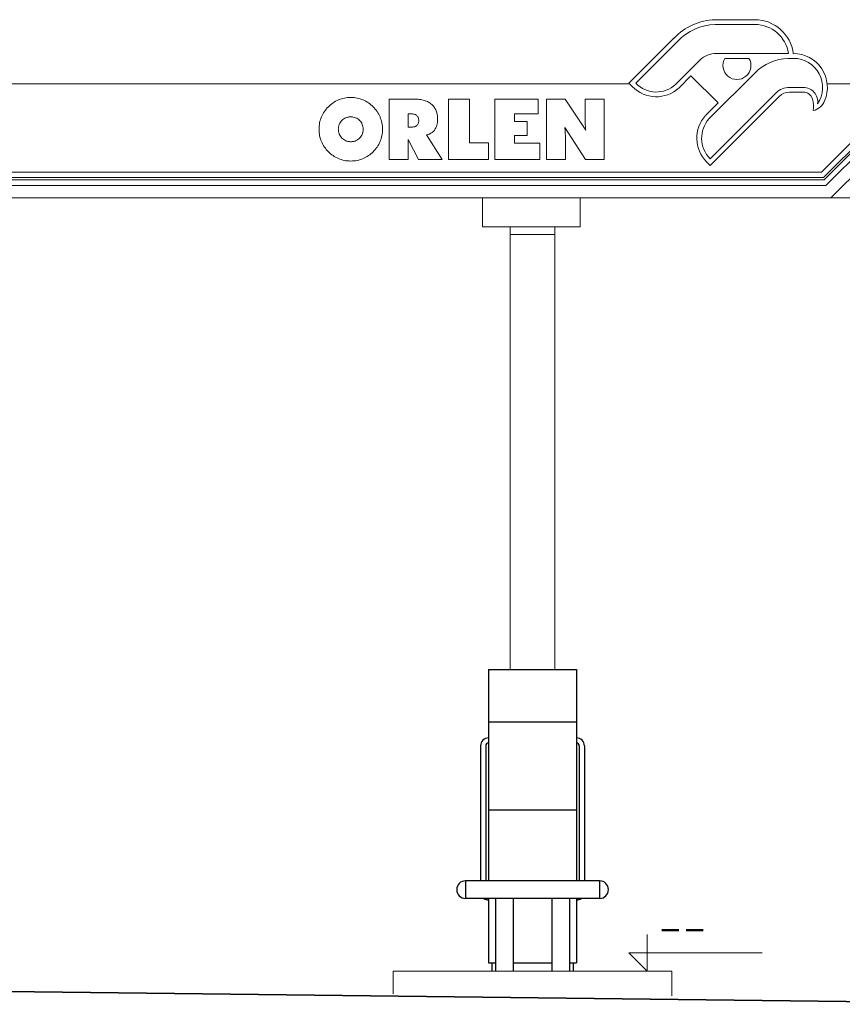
# Model space of a CAD drawing. Extents: x 256490 to 7565828, y -103950 to 5881792.
# Tile 78 of 101: x 287455 to 292503, y -60939 to -54897. Entities that reach past the tile are written whole.
import ezdxf

# ---------------------------------------------------------------- set-up
doc = ezdxf.new("R2010")
doc.units = 0
doc.header["$MEASUREMENT"] = 0
doc.layers.add('dach - izolacja', color=7, linetype='Continuous')
doc.layers.add('xxOś 2_rysunek_Widok ogólny_Dimension_', color=7, linetype='Continuous')
for name, color, linetype, lineweight in [('gruby', 7, 'Continuous', 35), ('linii', 7, 'Continuous', 15), ('LINII OPIS', 7, 'Continuous', 9)]:
    doc.layers.add(name, color=color, linetype=linetype, lineweight=lineweight)
doc.styles.add('RBCS_dim1', font='simplex.shx', dxfattribs={"width": 0.9, "oblique": 5, "height": 3})

# ---------------------------------------------------------------- blocks, each defined once
blk = doc.blocks.new('dystr.3')
at = {"layer": 'dach - izolacja'}
for p, q in [((6433772.5184, 5668694.5221, 0), (6433773.0384, 5668694.5221, 0)), ((6433772.5184, 5668694.5221, 0), (6433772.5184, 5668693.2261, 0)), ((6433773.0384, 5668694.5221, 0), (6433773.0584, 5668694.5221, 0)), ((6433773.0584, 5668694.5221, 0), (6433773.0584, 5668693.2261, 0)), ((6433772.5184, 5668694.2021, 0), (6433773.0584, 5668694.2021, 0)), ((6433772.4696, 5668694.0544, 0), (6433772.4696, 5668693.2261, 0)), ((6433772.5013, 5668694.0544, 0), (6433772.5013, 5668693.2261, 0)), ((6433773.0754, 5668694.0544, 0), (6433773.0754, 5668693.2261, 0)), ((6433773.1071, 5668694.0544, 0), (6433773.1071, 5668693.2261, 0)), ((6433772.5184, 5668693.6621, 0), (6433773.0384, 5668693.6621, 0)), ((6433773.0384, 5668693.6621, 0), (6433773.0584, 5668693.6621, 0)), ((6433772.3769, 5668693.2261, 0), (6433772.3769, 5668693.1181, 0)), ((6433773.1999, 5668693.2261, 0), (6433772.3769, 5668693.2261, 0)), ((6433773.1999, 5668693.2261, 0), (6433773.1999, 5668693.1181, 0)), ((6433773.1999, 5668693.1181, 0), (6433772.3769, 5668693.1181, 0)), ((6433772.5184, 5668693.1181, 0), (6433772.5184, 5668692.7221, 0)), ((6433772.5621, 5668693.1181, 0), (6433772.5621, 5668692.6721, 0)), ((6433772.6701, 5668693.1181, 0), (6433772.6701, 5668692.6721, 0)), ((6433772.9066, 5668693.1181, 0), (6433772.9066, 5668692.6721, 0)), ((6433773.0146, 5668693.1181, 0), (6433773.0146, 5668692.6721, 0)), ((6433773.0584, 5668693.1181, 0), (6433773.0584, 5668692.7221, 0)), ((6433772.5184, 5668692.7221, 0), (6433772.5621, 5668692.7221, 0)), ((6433772.5384, 5668692.7221, 0), (6433772.5384, 5668692.6721, 0)), ((6433772.6701, 5668692.7221, 0), (6433772.9066, 5668692.7221, 0)), ((6433773.0146, 5668692.7221, 0), (6433773.0384, 5668692.7221, 0)), ((6433773.0384, 5668692.7221, 0), (6433773.0584, 5668692.7221, 0)), ((6433773.0384, 5668692.7221, 0), (6433773.0384, 5668692.6721, 0))]:
    blk.add_line(p, q, dxfattribs=at)
for centre, radius, start, end in [((6433772.5184, 5668694.0544, 0), 0.0488, 90, 180), ((6433772.5184, 5668694.0544, 0), 0.0171, 90, 180), ((6433773.0584, 5668694.0544, 0), 0.0488, 0, 90), ((6433773.0584, 5668694.0544, 0), 0.0171, 0, 90), ((6433772.3769, 5668693.1721, 0), 0.054, 90, 270), ((6433773.1999, 5668693.1721, 0), 0.054, 270, 90), ((6433772.5184, 5668693.1574, 0), 0.0488, 233.68412, 270), ((6433773.0584, 5668693.1574, 0), 0.0488, 270, 306.31588)]:
    blk.add_arc(centre, radius, start, end, dxfattribs=at)
blk = doc.blocks.new('FGDGDFGF')
at = {"layer": 'linii'}
for p, q in [((292918, -43673.6, 0), (292374.9, -44216, 0)), ((292964.2, -43673.6, 0), (292387.3, -44249.7, 0)), ((292390.9, -44264, 0), (292981.6, -43673.6, 0)), ((292402.2, -44298.8, 0), (293027.7, -43673.6, 0)), ((293136.3, -43673.6, 0), (292433, -44373.6, 0))]:
    blk.add_line(p, q, dxfattribs=at)
blk = doc.blocks.new('FGFDGDFG')
at = {"layer": 'gruby', "elevation": 0}
blk.add_lwpolyline([(305805.2, -51065.7), (319205.2, -50905.7), (332605.2, -51065.7)], dxfattribs=at)
blk = doc.blocks.new('DFDFDFD')
at = {"layer": 'linii'}
for p, q in [((269949.4, -43802.6, 0), (269956.7, -43796.7, 0)), ((269949.4, -43802.6, 0), (269956.7, -43796.7, 0)), ((269956.7, -43796.7, 0), (269964.5, -43791.5, 0)), ((269956.7, -43796.7, 0), (269964.5, -43791.5, 0)), ((269964.5, -43791.5, 0), (269972.3, -43786.3, 0)), ((269964.5, -43791.5, 0), (269972.3, -43786.3, 0)), ((269972.3, -43786.3, 0), (269980.4, -43781.5, 0)), ((269972.3, -43786.3, 0), (269980.4, -43781.5, 0)), ((269980.4, -43781.5, 0), (269988.9, -43777.1, 0)), ((269980.4, -43781.5, 0), (269988.9, -43777.1, 0)), ((269988.9, -43777.1, 0), (269997.4, -43773.4, 0)), ((269988.9, -43777.1, 0), (269997.4, -43773.4, 0)), ((269997.4, -43773.4, 0), (270006.2, -43769.7, 0)), ((269997.4, -43773.4, 0), (270006.2, -43769.7, 0)), ((270006.2, -43769.7, 0), (270015.5, -43766.8, 0)), ((270006.2, -43769.7, 0), (270015.5, -43766.8, 0)), ((270015.5, -43766.8, 0), (270024.7, -43764.2, 0)), ((270015.5, -43766.8, 0), (270024.7, -43764.2, 0)), ((270024.7, -43764.2, 0), (270033.9, -43762, 0)), ((270024.7, -43764.2, 0), (270033.9, -43762, 0)), ((270033.9, -43762, 0), (270043.6, -43760.1, 0)), ((270033.9, -43762, 0), (270043.6, -43760.1, 0)), ((270043.6, -43760.1, 0), (270053.5, -43759, 0)), ((270043.6, -43760.1, 0), (270053.5, -43759, 0)), ((270053.5, -43759, 0), (270063.1, -43758.3, 0)), ((270053.5, -43759, 0), (270063.1, -43758.3, 0)), ((270063.1, -43758.3, 0), (270073.1, -43757.9, 0)), ((270063.1, -43758.3, 0), (270073.1, -43757.9, 0)), ((270073.1, -43757.9, 0), (270083.4, -43758.3, 0)), ((270073.1, -43757.9, 0), (270083.4, -43758.3, 0)), ((270083.4, -43758.3, 0), (270093.1, -43759, 0)), ((270083.4, -43758.3, 0), (270093.1, -43759, 0)), ((270093.1, -43759, 0), (270103, -43760.1, 0)), ((270093.1, -43759, 0), (270103, -43760.1, 0)), ((270103, -43760.1, 0), (270112.6, -43762, 0)), ((270103, -43760.1, 0), (270112.6, -43762, 0)), ((270112.6, -43762, 0), (270121.9, -43764.2, 0)), ((270112.6, -43762, 0), (270121.9, -43764.2, 0)), ((270121.9, -43764.2, 0), (270131.1, -43766.8, 0)), ((270121.9, -43764.2, 0), (270131.1, -43766.8, 0)), ((270131.1, -43766.8, 0), (270140.3, -43769.7, 0)), ((270131.1, -43766.8, 0), (270140.3, -43769.7, 0)), ((270140.3, -43769.7, 0), (270149.2, -43773.4, 0)), ((270140.3, -43769.7, 0), (270149.2, -43773.4, 0)), ((270149.2, -43773.4, 0), (270157.7, -43777.1, 0)), ((270149.2, -43773.4, 0), (270157.7, -43777.1, 0)), ((270157.7, -43777.1, 0), (270166.2, -43781.5, 0)), ((270157.7, -43777.1, 0), (270166.2, -43781.5, 0)), ((270166.2, -43781.5, 0), (270174.3, -43786.3, 0)), ((270166.2, -43781.5, 0), (270174.3, -43786.3, 0)), ((270174.3, -43786.3, 0), (270182.1, -43791.5, 0)), ((270174.3, -43786.3, 0), (270182.1, -43791.5, 0)), ((270182.1, -43791.5, 0), (270189.8, -43796.7, 0)), ((270182.1, -43791.5, 0), (270189.8, -43796.7, 0)), ((270189.8, -43796.7, 0), (270197.2, -43802.6, 0)), ((270189.8, -43796.7, 0), (270197.2, -43802.6, 0)), ((270461, -43767.5, 0), (270309.1, -43767.5, 0)), ((270309.1, -43767.5, 0), (270309.1, -44138, 0)), ((270461, -43767.5, 0), (270309.1, -43767.5, 0)), ((270309.1, -43767.5, 0), (270309.1, -44138, 0)), ((270469.8, -43767.5, 0), (270461, -43767.5, 0)), ((270469.8, -43767.5, 0), (270461, -43767.5, 0)), ((270478.3, -43767.9, 0), (270469.8, -43767.5, 0)), ((270478.3, -43767.9, 0), (270469.8, -43767.5, 0)), ((270486.8, -43768.6, 0), (270478.3, -43767.9, 0)), ((270486.8, -43768.6, 0), (270478.3, -43767.9, 0)), ((270495, -43769.7, 0), (270486.8, -43768.6, 0)), ((270495, -43769.7, 0), (270486.8, -43768.6, 0)), ((270502.7, -43770.8, 0), (270495, -43769.7, 0)), ((270502.7, -43770.8, 0), (270495, -43769.7, 0)), ((270510.1, -43772.3, 0), (270502.7, -43770.8, 0)), ((270510.1, -43772.3, 0), (270502.7, -43770.8, 0)), ((270517.5, -43773.8, 0), (270510.1, -43772.3, 0)), ((270517.5, -43773.8, 0), (270510.1, -43772.3, 0)), ((270524.1, -43776, 0), (270517.5, -43773.8, 0)), ((270524.1, -43776, 0), (270517.5, -43773.8, 0)), ((270530.8, -43778.2, 0), (270524.1, -43776, 0)), ((270530.8, -43778.2, 0), (270524.1, -43776, 0)), ((270537.4, -43780.4, 0), (270530.8, -43778.2, 0)), ((270537.4, -43780.4, 0), (270530.8, -43778.2, 0)), ((270543.3, -43783, 0), (270537.4, -43780.4, 0)), ((270543.3, -43783, 0), (270537.4, -43780.4, 0)), ((270549.3, -43786, 0), (270543.3, -43783, 0)), ((270549.3, -43786, 0), (270543.3, -43783, 0)), ((270554.8, -43789.3, 0), (270549.3, -43786, 0)), ((270554.8, -43789.3, 0), (270549.3, -43786, 0)), ((270560, -43792.6, 0), (270554.8, -43789.3, 0)), ((270560, -43792.6, 0), (270554.8, -43789.3, 0)), ((270565.1, -43796.3, 0), (270560, -43792.6, 0)), ((270565.1, -43796.3, 0), (270560, -43792.6, 0)), ((270569.9, -43800.4, 0), (270565.1, -43796.3, 0)), ((270569.9, -43800.4, 0), (270565.1, -43796.3, 0)), ((270574.4, -43804.4, 0), (270569.9, -43800.4, 0)), ((270574.4, -43804.4, 0), (270569.9, -43800.4, 0)), ((270801.5, -43767.5, 0), (270672.3, -43767.5, 0)), ((270672.3, -43767.5, 0), (270672.3, -44138, 0)), ((270801.5, -43767.5, 0), (270672.3, -43767.5, 0)), ((270672.3, -43767.5, 0), (270672.3, -44138, 0)), ((270801.5, -44037.2, 0), (270801.5, -43767.5, 0)), ((270801.5, -44037.2, 0), (270801.5, -43767.5, 0)), ((270957.8, -43767.5, 0), (270957.8, -44138, 0)), ((271222.3, -43767.5, 0), (270957.8, -43767.5, 0)), ((270957.8, -43767.5, 0), (270957.8, -44138, 0)), ((271222.3, -43767.5, 0), (270957.8, -43767.5, 0)), ((271222.3, -43858, 0), (271222.3, -43767.5, 0)), ((271222.3, -43858, 0), (271222.3, -43767.5, 0)), ((271388.5, -43767.5, 0), (271274, -43767.5, 0)), ((271274, -43767.5, 0), (271274, -44138, 0)), ((271388.5, -43767.5, 0), (271274, -43767.5, 0)), ((271274, -43767.5, 0), (271274, -44138, 0)), ((271516, -43958.5, 0), (271388.5, -43767.5, 0)), ((271516, -43958.5, 0), (271388.5, -43767.5, 0)), ((271511.9, -43767.5, 0), (271511.9, -43889, 0)), ((271627.9, -43767.5, 0), (271511.9, -43767.5, 0)), ((271511.9, -43767.5, 0), (271511.9, -43889, 0)), ((271627.9, -43767.5, 0), (271511.9, -43767.5, 0)), ((271627.9, -44138, 0), (271627.9, -43767.5, 0)), ((271627.9, -44138, 0), (271627.9, -43767.5, 0)), ((269897.6, -43868.7, 0), (269902.1, -43860.2, 0)), ((269897.6, -43868.7, 0), (269902.1, -43860.2, 0)), ((269902.1, -43860.2, 0), (269906.5, -43852.1, 0)), ((269902.1, -43860.2, 0), (269906.5, -43852.1, 0)), ((269906.5, -43852.1, 0), (269911.7, -43844, 0)), ((269906.5, -43852.1, 0), (269911.7, -43844, 0)), ((269911.7, -43844, 0), (269917.2, -43836.6, 0)), ((269911.7, -43844, 0), (269917.2, -43836.6, 0)), ((269917.2, -43836.6, 0), (269922.8, -43829.2, 0)), ((269917.2, -43836.6, 0), (269922.8, -43829.2, 0)), ((269922.8, -43829.2, 0), (269929, -43821.8, 0)), ((269922.8, -43829.2, 0), (269929, -43821.8, 0)), ((269929, -43821.8, 0), (269935.7, -43815.2, 0)), ((269929, -43821.8, 0), (269935.7, -43815.2, 0)), ((269935.7, -43815.2, 0), (269942.3, -43808.9, 0)), ((269935.7, -43815.2, 0), (269942.3, -43808.9, 0)), ((269942.3, -43808.9, 0), (269949.4, -43802.6, 0)), ((269942.3, -43808.9, 0), (269949.4, -43802.6, 0)), ((270197.2, -43802.6, 0), (270204.2, -43808.9, 0)), ((270197.2, -43802.6, 0), (270204.2, -43808.9, 0)), ((270204.2, -43808.9, 0), (270210.9, -43815.2, 0)), ((270204.2, -43808.9, 0), (270210.9, -43815.2, 0)), ((270210.9, -43815.2, 0), (270217.5, -43821.8, 0)), ((270210.9, -43815.2, 0), (270217.5, -43821.8, 0)), ((270217.5, -43821.8, 0), (270223.4, -43829.2, 0)), ((270217.5, -43821.8, 0), (270223.4, -43829.2, 0)), ((270223.4, -43829.2, 0), (270229.4, -43836.6, 0)), ((270223.4, -43829.2, 0), (270229.4, -43836.6, 0)), ((270229.4, -43836.6, 0), (270234.9, -43844, 0)), ((270229.4, -43836.6, 0), (270234.9, -43844, 0)), ((270234.9, -43844, 0), (270240.1, -43852.1, 0)), ((270234.9, -43844, 0), (270240.1, -43852.1, 0)), ((270240.1, -43852.1, 0), (270244.5, -43860.2, 0)), ((270240.1, -43852.1, 0), (270244.5, -43860.2, 0)), ((270244.5, -43860.2, 0), (270248.9, -43868.7, 0)), ((270244.5, -43860.2, 0), (270248.9, -43868.7, 0)), ((270425.1, -43862.8, 0), (270425.1, -43859.1, 0)), ((270425.1, -43859.1, 0), (270447.7, -43859.1, 0)), ((270425.1, -43862.8, 0), (270425.1, -43859.1, 0)), ((270425.1, -43859.1, 0), (270447.7, -43859.1, 0)), ((270447.7, -43859.1, 0), (270452.8, -43859.1, 0)), ((270447.7, -43859.1, 0), (270452.8, -43859.1, 0)), ((270452.8, -43859.1, 0), (270457.6, -43859.9, 0)), ((270452.8, -43859.1, 0), (270457.6, -43859.9, 0)), ((270457.6, -43859.9, 0), (270462.1, -43860.6, 0)), ((270457.6, -43859.9, 0), (270462.1, -43860.6, 0)), ((270462.1, -43860.6, 0), (270466.1, -43861.7, 0)), ((270462.1, -43860.6, 0), (270466.1, -43861.7, 0)), ((270466.1, -43861.7, 0), (270469.8, -43863.2, 0)), ((270466.1, -43861.7, 0), (270469.8, -43863.2, 0)), ((270578.4, -43808.5, 0), (270574.4, -43804.4, 0)), ((270578.4, -43808.5, 0), (270574.4, -43804.4, 0)), ((270582.1, -43813.3, 0), (270578.4, -43808.5, 0)), ((270582.1, -43813.3, 0), (270578.4, -43808.5, 0)), ((270585.8, -43818.1, 0), (270582.1, -43813.3, 0)), ((270585.8, -43818.1, 0), (270582.1, -43813.3, 0)), ((270589.1, -43822.9, 0), (270585.8, -43818.1, 0)), ((270589.1, -43822.9, 0), (270585.8, -43818.1, 0)), ((270592.1, -43828.1, 0), (270589.1, -43822.9, 0)), ((270592.1, -43828.1, 0), (270589.1, -43822.9, 0)), ((270595.1, -43833.6, 0), (270592.1, -43828.1, 0)), ((270595.1, -43833.6, 0), (270592.1, -43828.1, 0)), ((270597.3, -43839.5, 0), (270595.1, -43833.6, 0)), ((270597.3, -43839.5, 0), (270595.1, -43833.6, 0)), ((270599.5, -43845.4, 0), (270597.3, -43839.5, 0)), ((270599.5, -43845.4, 0), (270597.3, -43839.5, 0)), ((270601.3, -43851.4, 0), (270599.5, -43845.4, 0)), ((270601.3, -43851.4, 0), (270599.5, -43845.4, 0)), ((270602.8, -43857.6, 0), (270601.3, -43851.4, 0)), ((270602.8, -43857.6, 0), (270601.3, -43851.4, 0)), ((270604.3, -43864.3, 0), (270602.8, -43857.6, 0)), ((270604.3, -43864.3, 0), (270602.8, -43857.6, 0)), ((271077.5, -43904.6, 0), (271077.5, -43858, 0)), ((271077.5, -43858, 0), (271222.3, -43858, 0)), ((271077.5, -43904.6, 0), (271077.5, -43858, 0)), ((271077.5, -43858, 0), (271222.3, -43858, 0)), ((269880.7, -43923.4, 0), (269882.1, -43913.8, 0)), ((269880.7, -43923.4, 0), (269882.1, -43913.8, 0)), ((269882.1, -43913.8, 0), (269884.3, -43904.2, 0)), ((269882.1, -43913.8, 0), (269884.3, -43904.2, 0)), ((269884.3, -43904.2, 0), (269887.3, -43894.9, 0)), ((269884.3, -43904.2, 0), (269887.3, -43894.9, 0)), ((269887.3, -43894.9, 0), (269890.3, -43886.1, 0)), ((269887.3, -43894.9, 0), (269890.3, -43886.1, 0)), ((269890.3, -43886.1, 0), (269893.6, -43877.2, 0)), ((269890.3, -43886.1, 0), (269893.6, -43877.2, 0)), ((269893.6, -43877.2, 0), (269897.6, -43868.7, 0)), ((269893.6, -43877.2, 0), (269897.6, -43868.7, 0)), ((270002.9, -43923.4, 0), (270005.9, -43916.4, 0)), ((270002.9, -43923.4, 0), (270005.9, -43916.4, 0)), ((270005.9, -43916.4, 0), (270009.9, -43910.1, 0)), ((270005.9, -43916.4, 0), (270009.9, -43910.1, 0)), ((270009.9, -43910.1, 0), (270014.4, -43904.2, 0)), ((270009.9, -43910.1, 0), (270014.4, -43904.2, 0)), ((270014.4, -43904.2, 0), (270019.2, -43899, 0)), ((270014.4, -43904.2, 0), (270019.2, -43899, 0)), ((270019.2, -43899, 0), (270024.7, -43893.8, 0)), ((270019.2, -43899, 0), (270024.7, -43893.8, 0)), ((270024.7, -43893.8, 0), (270030.6, -43889.4, 0)), ((270024.7, -43893.8, 0), (270030.6, -43889.4, 0)), ((270030.6, -43889.4, 0), (270036.9, -43885.7, 0)), ((270030.6, -43889.4, 0), (270036.9, -43885.7, 0)), ((270036.9, -43885.7, 0), (270043.6, -43882.4, 0)), ((270036.9, -43885.7, 0), (270043.6, -43882.4, 0)), ((270043.6, -43882.4, 0), (270046.9, -43880.9, 0)), ((270043.6, -43882.4, 0), (270046.9, -43880.9, 0)), ((270046.9, -43880.9, 0), (270050.6, -43879.8, 0)), ((270046.9, -43880.9, 0), (270050.6, -43879.8, 0)), ((270050.6, -43879.8, 0), (270054.3, -43878.7, 0)), ((270050.6, -43879.8, 0), (270054.3, -43878.7, 0)), ((270054.3, -43878.7, 0), (270058, -43878, 0)), ((270054.3, -43878.7, 0), (270058, -43878, 0)), ((270058, -43878, 0), (270061.7, -43877.2, 0)), ((270058, -43878, 0), (270061.7, -43877.2, 0)), ((270061.7, -43877.2, 0), (270065.3, -43876.8, 0)), ((270061.7, -43877.2, 0), (270065.3, -43876.8, 0)), ((270065.3, -43876.8, 0), (270069.4, -43876.5, 0)), ((270065.3, -43876.8, 0), (270069.4, -43876.5, 0)), ((270069.4, -43876.5, 0), (270073.1, -43876.5, 0)), ((270069.4, -43876.5, 0), (270073.1, -43876.5, 0)), ((270073.1, -43876.5, 0), (270077.2, -43876.5, 0)), ((270073.1, -43876.5, 0), (270077.2, -43876.5, 0)), ((270077.2, -43876.5, 0), (270081.2, -43876.8, 0)), ((270077.2, -43876.5, 0), (270081.2, -43876.8, 0)), ((270081.2, -43876.8, 0), (270084.9, -43877.2, 0)), ((270081.2, -43876.8, 0), (270084.9, -43877.2, 0)), ((270084.9, -43877.2, 0), (270088.6, -43878, 0)), ((270084.9, -43877.2, 0), (270088.6, -43878, 0)), ((270088.6, -43878, 0), (270096, -43879.8, 0)), ((270088.6, -43878, 0), (270096, -43879.8, 0)), ((270096, -43879.8, 0), (270103, -43882.4, 0)), ((270096, -43879.8, 0), (270103, -43882.4, 0)), ((270103, -43882.4, 0), (270109.7, -43885.7, 0)), ((270103, -43882.4, 0), (270109.7, -43885.7, 0)), ((270109.7, -43885.7, 0), (270116, -43889.4, 0)), ((270109.7, -43885.7, 0), (270116, -43889.4, 0)), ((270116, -43889.4, 0), (270121.9, -43893.8, 0)), ((270116, -43889.4, 0), (270121.9, -43893.8, 0)), ((270121.9, -43893.8, 0), (270127.4, -43899, 0)), ((270121.9, -43893.8, 0), (270127.4, -43899, 0)), ((270127.4, -43899, 0), (270132.2, -43904.2, 0)), ((270127.4, -43899, 0), (270132.2, -43904.2, 0)), ((270132.2, -43904.2, 0), (270136.6, -43910.1, 0)), ((270132.2, -43904.2, 0), (270136.6, -43910.1, 0)), ((270136.6, -43910.1, 0), (270140.3, -43916.4, 0)), ((270136.6, -43910.1, 0), (270140.3, -43916.4, 0)), ((270140.3, -43916.4, 0), (270143.7, -43923.4, 0)), ((270140.3, -43916.4, 0), (270143.7, -43923.4, 0)), ((270248.9, -43868.7, 0), (270253, -43877.2, 0)), ((270248.9, -43868.7, 0), (270253, -43877.2, 0)), ((270253, -43877.2, 0), (270256.3, -43886.1, 0)), ((270253, -43877.2, 0), (270256.3, -43886.1, 0)), ((270256.3, -43886.1, 0), (270259.3, -43894.9, 0)), ((270256.3, -43886.1, 0), (270259.3, -43894.9, 0)), ((270259.3, -43894.9, 0), (270261.9, -43904.2, 0)), ((270259.3, -43894.9, 0), (270261.9, -43904.2, 0)), ((270261.9, -43904.2, 0), (270264.1, -43913.8, 0)), ((270261.9, -43904.2, 0), (270264.1, -43913.8, 0)), ((270264.1, -43913.8, 0), (270265.9, -43923.4, 0)), ((270264.1, -43913.8, 0), (270265.9, -43923.4, 0)), ((270425.1, -43935.2, 0), (270425.1, -43862.8, 0)), ((270425.1, -43935.2, 0), (270425.1, -43862.8, 0)), ((270469.8, -43863.2, 0), (270473.5, -43865.4, 0)), ((270469.8, -43863.2, 0), (270473.5, -43865.4, 0)), ((270473.5, -43865.4, 0), (270476.5, -43867.2, 0)), ((270473.5, -43865.4, 0), (270476.5, -43867.2, 0)), ((270476.5, -43867.2, 0), (270479.4, -43869.8, 0)), ((270476.5, -43867.2, 0), (270479.4, -43869.8, 0)), ((270479.4, -43869.8, 0), (270482, -43872.8, 0)), ((270479.4, -43869.8, 0), (270482, -43872.8, 0)), ((270482, -43872.8, 0), (270484.2, -43875.7, 0)), ((270482, -43872.8, 0), (270484.2, -43875.7, 0)), ((270486.1, -43920.4, 0), (270483.9, -43923.8, 0)), ((270486.1, -43920.4, 0), (270483.9, -43923.8, 0)), ((270484.2, -43875.7, 0), (270486.1, -43879.1, 0)), ((270484.2, -43875.7, 0), (270486.1, -43879.1, 0)), ((270486.1, -43879.1, 0), (270487.6, -43882.8, 0)), ((270486.1, -43879.1, 0), (270487.6, -43882.8, 0)), ((270487.6, -43916.7, 0), (270486.1, -43920.4, 0)), ((270487.6, -43916.7, 0), (270486.1, -43920.4, 0)), ((270487.6, -43882.8, 0), (270488.7, -43886.8, 0)), ((270487.6, -43882.8, 0), (270488.7, -43886.8, 0)), ((270488.7, -43913, 0), (270487.6, -43916.7, 0)), ((270488.7, -43913, 0), (270487.6, -43916.7, 0)), ((270488.7, -43886.8, 0), (270489.8, -43890.9, 0)), ((270488.7, -43886.8, 0), (270489.8, -43890.9, 0)), ((270489.8, -43909, 0), (270488.7, -43913, 0)), ((270489.8, -43909, 0), (270488.7, -43913, 0)), ((270489.8, -43890.9, 0), (270490.1, -43895.3, 0)), ((270489.8, -43890.9, 0), (270490.1, -43895.3, 0)), ((270490.1, -43904.6, 0), (270489.8, -43909, 0)), ((270490.1, -43904.6, 0), (270489.8, -43909, 0)), ((270490.1, -43895.3, 0), (270490.1, -43899.7, 0)), ((270490.1, -43895.3, 0), (270490.1, -43899.7, 0)), ((270490.1, -43899.7, 0), (270490.1, -43904.6, 0)), ((270490.1, -43899.7, 0), (270490.1, -43904.6, 0)), ((270601.7, -43928.6, 0), (270603.9, -43920.4, 0)), ((270601.7, -43928.6, 0), (270603.9, -43920.4, 0)), ((270603.9, -43920.4, 0), (270605.4, -43911.2, 0)), ((270603.9, -43920.4, 0), (270605.4, -43911.2, 0)), ((270605.4, -43870.9, 0), (270604.3, -43864.3, 0)), ((270605.4, -43870.9, 0), (270604.3, -43864.3, 0)), ((270606.1, -43878, 0), (270605.4, -43870.9, 0)), ((270606.1, -43878, 0), (270605.4, -43870.9, 0)), ((270605.4, -43911.2, 0), (270606.1, -43902, 0)), ((270605.4, -43911.2, 0), (270606.1, -43902, 0)), ((270606.5, -43885, 0), (270606.1, -43878, 0)), ((270606.5, -43885, 0), (270606.1, -43878, 0)), ((270606.1, -43902, 0), (270606.5, -43892.4, 0)), ((270606.1, -43902, 0), (270606.5, -43892.4, 0)), ((270606.5, -43892.4, 0), (270606.5, -43885, 0)), ((270606.5, -43892.4, 0), (270606.5, -43885, 0)), ((271155.8, -43904.6, 0), (271077.5, -43904.6, 0)), ((271155.8, -43904.6, 0), (271077.5, -43904.6, 0)), ((271155.8, -43990.6, 0), (271155.8, -43904.6, 0)), ((271155.8, -43990.6, 0), (271155.8, -43904.6, 0)), ((271511.9, -43889, 0), (271511.9, -43894.2, 0)), ((271511.9, -43889, 0), (271511.9, -43894.2, 0)), ((271511.9, -43894.2, 0), (271511.9, -43899.4, 0)), ((271511.9, -43894.2, 0), (271511.9, -43899.4, 0)), ((271511.9, -43899.4, 0), (271511.9, -43905.7, 0)), ((271511.9, -43899.4, 0), (271511.9, -43905.7, 0)), ((271511.9, -43905.7, 0), (271511.9, -43912.3, 0)), ((271511.9, -43905.7, 0), (271511.9, -43912.3, 0)), ((271511.9, -43912.3, 0), (271512.3, -43919, 0)), ((271511.9, -43912.3, 0), (271512.3, -43919, 0)), ((271512.3, -43919, 0), (271512.3, -43926.3, 0)), ((271512.3, -43919, 0), (271512.3, -43926.3, 0)), ((269878.4, -43943, 0), (269879.2, -43933, 0)), ((269878.4, -43943, 0), (269879.2, -43933, 0)), ((269878.4, -43952.9, 0), (269878.4, -43943, 0)), ((269878.4, -43952.9, 0), (269878.4, -43943, 0)), ((269878.4, -43962.9, 0), (269878.4, -43952.9, 0)), ((269878.4, -43962.9, 0), (269878.4, -43952.9, 0)), ((269879.2, -43972.9, 0), (269878.4, -43962.9, 0)), ((269879.2, -43972.9, 0), (269878.4, -43962.9, 0)), ((269879.2, -43933, 0), (269880.7, -43923.4, 0)), ((269879.2, -43933, 0), (269880.7, -43923.4, 0)), ((269880.7, -43982.5, 0), (269879.2, -43972.9, 0)), ((269880.7, -43982.5, 0), (269879.2, -43972.9, 0)), ((269882.1, -43992.1, 0), (269880.7, -43982.5, 0)), ((269882.1, -43992.1, 0), (269880.7, -43982.5, 0)), ((269996.6, -43952.9, 0), (269997, -43948.9, 0)), ((269996.6, -43952.9, 0), (269997, -43948.9, 0)), ((269997, -43957, 0), (269996.6, -43952.9, 0)), ((269997, -43957, 0), (269996.6, -43952.9, 0)), ((269997, -43945.2, 0), (269997.7, -43941.5, 0)), ((269997, -43945.2, 0), (269997.7, -43941.5, 0)), ((269997, -43948.9, 0), (269997, -43945.2, 0)), ((269997, -43948.9, 0), (269997, -43945.2, 0)), ((269997, -43960.7, 0), (269997, -43957, 0)), ((269997, -43960.7, 0), (269997, -43957, 0)), ((269997.7, -43964.4, 0), (269997, -43960.7, 0)), ((269997.7, -43964.4, 0), (269997, -43960.7, 0)), ((269997.7, -43941.5, 0), (269998.5, -43937.4, 0)), ((269997.7, -43941.5, 0), (269998.5, -43937.4, 0)), ((269998.5, -43968.5, 0), (269997.7, -43964.4, 0)), ((269998.5, -43968.5, 0), (269997.7, -43964.4, 0)), ((269998.5, -43937.4, 0), (269999.2, -43933.7, 0)), ((269998.5, -43937.4, 0), (269999.2, -43933.7, 0)), ((269999.2, -43972.1, 0), (269998.5, -43968.5, 0)), ((269999.2, -43972.1, 0), (269998.5, -43968.5, 0)), ((269999.2, -43933.7, 0), (270000.3, -43930.4, 0)), ((269999.2, -43933.7, 0), (270000.3, -43930.4, 0)), ((270000.3, -43975.5, 0), (269999.2, -43972.1, 0)), ((270000.3, -43975.5, 0), (269999.2, -43972.1, 0)), ((270000.3, -43930.4, 0), (270001.4, -43926.7, 0)), ((270000.3, -43930.4, 0), (270001.4, -43926.7, 0)), ((270001.4, -43979.2, 0), (270000.3, -43975.5, 0)), ((270001.4, -43979.2, 0), (270000.3, -43975.5, 0)), ((270001.4, -43926.7, 0), (270002.9, -43923.4, 0)), ((270001.4, -43926.7, 0), (270002.9, -43923.4, 0)), ((270002.9, -43982.5, 0), (270001.4, -43979.2, 0)), ((270002.9, -43982.5, 0), (270001.4, -43979.2, 0)), ((270005.9, -43989.5, 0), (270002.9, -43982.5, 0)), ((270005.9, -43989.5, 0), (270002.9, -43982.5, 0)), ((270143.7, -43982.5, 0), (270140.3, -43989.5, 0)), ((270143.7, -43982.5, 0), (270140.3, -43989.5, 0)), ((270143.7, -43923.4, 0), (270146.2, -43930.4, 0)), ((270143.7, -43923.4, 0), (270146.2, -43930.4, 0)), ((270145.1, -43979.2, 0), (270143.7, -43982.5, 0)), ((270145.1, -43979.2, 0), (270143.7, -43982.5, 0)), ((270146.2, -43975.5, 0), (270145.1, -43979.2, 0)), ((270146.2, -43975.5, 0), (270145.1, -43979.2, 0)), ((270146.2, -43930.4, 0), (270148.1, -43937.4, 0)), ((270146.2, -43930.4, 0), (270148.1, -43937.4, 0)), ((270147.4, -43972.1, 0), (270146.2, -43975.5, 0)), ((270147.4, -43972.1, 0), (270146.2, -43975.5, 0)), ((270148.1, -43968.5, 0), (270147.4, -43972.1, 0)), ((270148.1, -43968.5, 0), (270147.4, -43972.1, 0)), ((270148.1, -43937.4, 0), (270148.8, -43941.5, 0)), ((270148.1, -43937.4, 0), (270148.8, -43941.5, 0)), ((270148.8, -43964.4, 0), (270148.1, -43968.5, 0)), ((270148.8, -43964.4, 0), (270148.1, -43968.5, 0)), ((270148.8, -43941.5, 0), (270149.2, -43945.2, 0)), ((270148.8, -43941.5, 0), (270149.2, -43945.2, 0)), ((270149.2, -43960.7, 0), (270148.8, -43964.4, 0)), ((270149.2, -43960.7, 0), (270148.8, -43964.4, 0)), ((270149.2, -43945.2, 0), (270149.6, -43948.9, 0)), ((270149.2, -43945.2, 0), (270149.6, -43948.9, 0)), ((270149.6, -43957, 0), (270149.2, -43960.7, 0)), ((270149.6, -43957, 0), (270149.2, -43960.7, 0)), ((270149.6, -43948.9, 0), (270149.9, -43952.9, 0)), ((270149.6, -43948.9, 0), (270149.9, -43952.9, 0)), ((270149.9, -43952.9, 0), (270149.6, -43957, 0)), ((270149.9, -43952.9, 0), (270149.6, -43957, 0)), ((270265.9, -43982.5, 0), (270264.1, -43992.1, 0)), ((270265.9, -43982.5, 0), (270264.1, -43992.1, 0)), ((270265.9, -43923.4, 0), (270267, -43933, 0)), ((270265.9, -43923.4, 0), (270267, -43933, 0)), ((270267, -43972.9, 0), (270265.9, -43982.5, 0)), ((270267, -43972.9, 0), (270265.9, -43982.5, 0)), ((270267, -43933, 0), (270267.8, -43943, 0)), ((270267, -43933, 0), (270267.8, -43943, 0)), ((270267.8, -43962.9, 0), (270267, -43972.9, 0)), ((270267.8, -43962.9, 0), (270267, -43972.9, 0)), ((270267.8, -43943, 0), (270268.1, -43952.9, 0)), ((270267.8, -43943, 0), (270268.1, -43952.9, 0)), ((270268.1, -43952.9, 0), (270267.8, -43962.9, 0)), ((270268.1, -43952.9, 0), (270267.8, -43962.9, 0)), ((270425.1, -43939.6, 0), (270425.1, -43935.2, 0)), ((270425.1, -43939.6, 0), (270425.1, -43935.2, 0)), ((270447.7, -43939.6, 0), (270425.1, -43939.6, 0)), ((270447.7, -43939.6, 0), (270425.1, -43939.6, 0)), ((270452.5, -43939.6, 0), (270447.7, -43939.6, 0)), ((270452.5, -43939.6, 0), (270447.7, -43939.6, 0)), ((270457.3, -43938.9, 0), (270452.5, -43939.6, 0)), ((270457.3, -43938.9, 0), (270452.5, -43939.6, 0)), ((270461.7, -43938.2, 0), (270457.3, -43938.9, 0)), ((270461.7, -43938.2, 0), (270457.3, -43938.9, 0)), ((270465.8, -43937.1, 0), (270461.7, -43938.2, 0)), ((270465.8, -43937.1, 0), (270461.7, -43938.2, 0)), ((270469.8, -43935.6, 0), (270465.8, -43937.1, 0)), ((270469.8, -43935.6, 0), (270465.8, -43937.1, 0)), ((270473.2, -43933.7, 0), (270469.8, -43935.6, 0)), ((270473.2, -43933.7, 0), (270469.8, -43935.6, 0)), ((270476.5, -43931.9, 0), (270473.2, -43933.7, 0)), ((270476.5, -43931.9, 0), (270473.2, -43933.7, 0)), ((270479.4, -43929.3, 0), (270476.5, -43931.9, 0)), ((270479.4, -43929.3, 0), (270476.5, -43931.9, 0)), ((270481.7, -43926.7, 0), (270479.4, -43929.3, 0)), ((270481.7, -43926.7, 0), (270479.4, -43929.3, 0)), ((270483.9, -43923.8, 0), (270481.7, -43926.7, 0)), ((270483.9, -43923.8, 0), (270481.7, -43926.7, 0)), ((270552.2, -43983.6, 0), (270555.5, -43982.5, 0)), ((270552.2, -43983.6, 0), (270555.5, -43982.5, 0)), ((270555.5, -43982.5, 0), (270558.9, -43981, 0)), ((270555.5, -43982.5, 0), (270558.9, -43981, 0)), ((270558.9, -43981, 0), (270562.2, -43979.5, 0)), ((270558.9, -43981, 0), (270562.2, -43979.5, 0)), ((270562.2, -43979.5, 0), (270565.5, -43977.7, 0)), ((270562.2, -43979.5, 0), (270565.5, -43977.7, 0)), ((270565.5, -43977.7, 0), (270568.8, -43975.5, 0)), ((270565.5, -43977.7, 0), (270568.8, -43975.5, 0)), ((270568.8, -43975.5, 0), (270571.8, -43973.6, 0)), ((270568.8, -43975.5, 0), (270571.8, -43973.6, 0)), ((270571.8, -43973.6, 0), (270574.7, -43971, 0)), ((270571.8, -43973.6, 0), (270574.7, -43971, 0)), ((270574.7, -43971, 0), (270577.3, -43968.8, 0)), ((270574.7, -43971, 0), (270577.3, -43968.8, 0)), ((270577.3, -43968.8, 0), (270580.3, -43966.2, 0)), ((270577.3, -43968.8, 0), (270580.3, -43966.2, 0)), ((270580.3, -43966.2, 0), (270582.9, -43963.7, 0)), ((270580.3, -43966.2, 0), (270582.9, -43963.7, 0)), ((270582.9, -43963.7, 0), (270585.1, -43960.7, 0)), ((270582.9, -43963.7, 0), (270585.1, -43960.7, 0)), ((270585.1, -43960.7, 0), (270587.7, -43957.7, 0)), ((270585.1, -43960.7, 0), (270587.7, -43957.7, 0)), ((270587.7, -43957.7, 0), (270591.7, -43951.1, 0)), ((270587.7, -43957.7, 0), (270591.7, -43951.1, 0)), ((270591.7, -43951.1, 0), (270595.8, -43944.1, 0)), ((270591.7, -43951.1, 0), (270595.8, -43944.1, 0)), ((270595.8, -43944.1, 0), (270598.8, -43936.7, 0)), ((270595.8, -43944.1, 0), (270598.8, -43936.7, 0)), ((270598.8, -43936.7, 0), (270601.7, -43928.6, 0)), ((270598.8, -43936.7, 0), (270601.7, -43928.6, 0)), ((271387.4, -43950.7, 0), (271386.3, -43941.9, 0)), ((271386.3, -43941.9, 0), (271513, -44138, 0)), ((271387.4, -43950.7, 0), (271386.3, -43941.9, 0)), ((271386.3, -43941.9, 0), (271513, -44138, 0)), ((271388.1, -43959.2, 0), (271387.4, -43950.7, 0)), ((271388.1, -43959.2, 0), (271387.4, -43950.7, 0)), ((271388.9, -43967, 0), (271388.1, -43959.2, 0)), ((271388.9, -43967, 0), (271388.1, -43959.2, 0)), ((271389.6, -43974.7, 0), (271388.9, -43967, 0)), ((271389.6, -43974.7, 0), (271388.9, -43967, 0)), ((271389.6, -43981.8, 0), (271389.6, -43974.7, 0)), ((271389.6, -43981.8, 0), (271389.6, -43974.7, 0)), ((271390, -43988.4, 0), (271389.6, -43981.8, 0)), ((271390, -43988.4, 0), (271389.6, -43981.8, 0)), ((271512.3, -43926.3, 0), (271513, -43933.7, 0)), ((271512.3, -43926.3, 0), (271513, -43933.7, 0)), ((271513, -43933.7, 0), (271513.7, -43941.9, 0)), ((271513, -43933.7, 0), (271513.7, -43941.9, 0)), ((271513.7, -43941.9, 0), (271514.5, -43950, 0)), ((271513.7, -43941.9, 0), (271514.5, -43950, 0)), ((271514.5, -43950, 0), (271516, -43958.5, 0)), ((271514.5, -43950, 0), (271516, -43958.5, 0)), ((269884.3, -44001.7, 0), (269882.1, -43992.1, 0)), ((269884.3, -44001.7, 0), (269882.1, -43992.1, 0)), ((269887.3, -44010.9, 0), (269884.3, -44001.7, 0)), ((269887.3, -44010.9, 0), (269884.3, -44001.7, 0)), ((269890.3, -44019.8, 0), (269887.3, -44010.9, 0)), ((269890.3, -44019.8, 0), (269887.3, -44010.9, 0)), ((269893.6, -44028.7, 0), (269890.3, -44019.8, 0)), ((269893.6, -44028.7, 0), (269890.3, -44019.8, 0)), ((269897.6, -44037.2, 0), (269893.6, -44028.7, 0)), ((269897.6, -44037.2, 0), (269893.6, -44028.7, 0)), ((269902.1, -44045.7, 0), (269897.6, -44037.2, 0)), ((269902.1, -44045.7, 0), (269897.6, -44037.2, 0)), ((270009.9, -43995.8, 0), (270005.9, -43989.5, 0)), ((270009.9, -43995.8, 0), (270005.9, -43989.5, 0)), ((270014.4, -44001.7, 0), (270009.9, -43995.8, 0)), ((270014.4, -44001.7, 0), (270009.9, -43995.8, 0)), ((270019.2, -44006.9, 0), (270014.4, -44001.7, 0)), ((270019.2, -44006.9, 0), (270014.4, -44001.7, 0)), ((270024.7, -44012, 0), (270019.2, -44006.9, 0)), ((270024.7, -44012, 0), (270019.2, -44006.9, 0)), ((270030.6, -44016.5, 0), (270024.7, -44012, 0)), ((270030.6, -44016.5, 0), (270024.7, -44012, 0)), ((270036.9, -44020.2, 0), (270030.6, -44016.5, 0)), ((270036.9, -44020.2, 0), (270030.6, -44016.5, 0)), ((270043.6, -44023.5, 0), (270036.9, -44020.2, 0)), ((270043.6, -44023.5, 0), (270036.9, -44020.2, 0)), ((270046.9, -44025, 0), (270043.6, -44023.5, 0)), ((270046.9, -44025, 0), (270043.6, -44023.5, 0)), ((270050.6, -44026.1, 0), (270046.9, -44025, 0)), ((270050.6, -44026.1, 0), (270046.9, -44025, 0)), ((270054.3, -44027.2, 0), (270050.6, -44026.1, 0)), ((270054.3, -44027.2, 0), (270050.6, -44026.1, 0)), ((270058, -44027.9, 0), (270054.3, -44027.2, 0)), ((270058, -44027.9, 0), (270054.3, -44027.2, 0)), ((270061.7, -44028.7, 0), (270058, -44027.9, 0)), ((270061.7, -44028.7, 0), (270058, -44027.9, 0)), ((270065.3, -44029, 0), (270061.7, -44028.7, 0)), ((270065.3, -44029, 0), (270061.7, -44028.7, 0)), ((270069.4, -44029.4, 0), (270065.3, -44029, 0)), ((270069.4, -44029.4, 0), (270065.3, -44029, 0)), ((270073.1, -44029.4, 0), (270069.4, -44029.4, 0)), ((270073.1, -44029.4, 0), (270069.4, -44029.4, 0)), ((270077.2, -44029.4, 0), (270073.1, -44029.4, 0)), ((270077.2, -44029.4, 0), (270073.1, -44029.4, 0)), ((270081.2, -44029, 0), (270077.2, -44029.4, 0)), ((270081.2, -44029, 0), (270077.2, -44029.4, 0)), ((270084.9, -44028.7, 0), (270081.2, -44029, 0)), ((270084.9, -44028.7, 0), (270081.2, -44029, 0)), ((270088.6, -44027.9, 0), (270084.9, -44028.7, 0)), ((270088.6, -44027.9, 0), (270084.9, -44028.7, 0)), ((270092.3, -44027.2, 0), (270088.6, -44027.9, 0)), ((270092.3, -44027.2, 0), (270088.6, -44027.9, 0)), ((270096, -44026.1, 0), (270092.3, -44027.2, 0)), ((270096, -44026.1, 0), (270092.3, -44027.2, 0)), ((270099.7, -44025, 0), (270096, -44026.1, 0)), ((270099.7, -44025, 0), (270096, -44026.1, 0)), ((270103, -44023.5, 0), (270099.7, -44025, 0)), ((270103, -44023.5, 0), (270099.7, -44025, 0)), ((270109.7, -44020.2, 0), (270103, -44023.5, 0)), ((270109.7, -44020.2, 0), (270103, -44023.5, 0)), ((270116, -44016.5, 0), (270109.7, -44020.2, 0)), ((270116, -44016.5, 0), (270109.7, -44020.2, 0)), ((270121.9, -44012, 0), (270116, -44016.5, 0)), ((270121.9, -44012, 0), (270116, -44016.5, 0)), ((270127.4, -44006.9, 0), (270121.9, -44012, 0)), ((270127.4, -44006.9, 0), (270121.9, -44012, 0)), ((270132.2, -44001.7, 0), (270127.4, -44006.9, 0)), ((270132.2, -44001.7, 0), (270127.4, -44006.9, 0)), ((270136.6, -43995.8, 0), (270132.2, -44001.7, 0)), ((270136.6, -43995.8, 0), (270132.2, -44001.7, 0)), ((270140.3, -43989.5, 0), (270136.6, -43995.8, 0)), ((270140.3, -43989.5, 0), (270136.6, -43995.8, 0)), ((270248.9, -44037.2, 0), (270244.5, -44045.7, 0)), ((270248.9, -44037.2, 0), (270244.5, -44045.7, 0)), ((270253, -44028.7, 0), (270248.9, -44037.2, 0)), ((270253, -44028.7, 0), (270248.9, -44037.2, 0)), ((270256.3, -44019.8, 0), (270253, -44028.7, 0)), ((270256.3, -44019.8, 0), (270253, -44028.7, 0)), ((270259.3, -44010.9, 0), (270256.3, -44019.8, 0)), ((270259.3, -44010.9, 0), (270256.3, -44019.8, 0)), ((270261.9, -44001.7, 0), (270259.3, -44010.9, 0)), ((270261.9, -44001.7, 0), (270259.3, -44010.9, 0)), ((270264.1, -43992.1, 0), (270261.9, -44001.7, 0)), ((270264.1, -43992.1, 0), (270261.9, -44001.7, 0)), ((270425.1, -44138, 0), (270425.1, -44015.7, 0)), ((270425.1, -44015.7, 0), (270488.3, -44138, 0)), ((270425.1, -44138, 0), (270425.1, -44015.7, 0)), ((270425.1, -44015.7, 0), (270488.3, -44138, 0)), ((270537.1, -43987.3, 0), (270540.8, -43986.6, 0)), ((270537.1, -43987.3, 0), (270540.8, -43986.6, 0)), ((270633.5, -44138, 0), (270537.1, -43987.3, 0)), ((270633.5, -44138, 0), (270537.1, -43987.3, 0)), ((270540.8, -43986.6, 0), (270544.8, -43985.8, 0)), ((270540.8, -43986.6, 0), (270544.8, -43985.8, 0)), ((270544.8, -43985.8, 0), (270548.5, -43984.7, 0)), ((270544.8, -43985.8, 0), (270548.5, -43984.7, 0)), ((270548.5, -43984.7, 0), (270552.2, -43983.6, 0)), ((270548.5, -43984.7, 0), (270552.2, -43983.6, 0)), ((270918.3, -44037.2, 0), (270801.5, -44037.2, 0)), ((270918.3, -44037.2, 0), (270801.5, -44037.2, 0)), ((270918.3, -44138, 0), (270918.3, -44037.2, 0)), ((270918.3, -44138, 0), (270918.3, -44037.2, 0)), ((271077.5, -44037.5, 0), (271077.5, -43990.6, 0)), ((271077.5, -43990.6, 0), (271155.8, -43990.6, 0)), ((271077.5, -44037.5, 0), (271077.5, -43990.6, 0)), ((271077.5, -43990.6, 0), (271155.8, -43990.6, 0)), ((271234.1, -44037.5, 0), (271077.5, -44037.5, 0)), ((271234.1, -44037.5, 0), (271077.5, -44037.5, 0)), ((271219.1, -44031.8, 0), (271219.1, -44031.8, 0)), ((271219.1, -44031.8, 0), (271219.1, -44031.8, 0)), ((271219.1, -44031.8, 0), (271219.1, -44031.8, 0)), ((271219.1, -44031.8, 0), (271219.1, -44031.8, 0)), ((271234.1, -44138, 0), (271234.1, -44037.5, 0)), ((271234.1, -44138, 0), (271234.1, -44037.5, 0)), ((271390, -43994.7, 0), (271390, -43988.4, 0)), ((271390, -43994.7, 0), (271390, -43988.4, 0)), ((271390, -44000.6, 0), (271390, -43994.7, 0)), ((271390, -44000.6, 0), (271390, -43994.7, 0)), ((271390, -44138, 0), (271390, -44000.6, 0)), ((271390, -44138, 0), (271390, -44000.6, 0)), ((269906.5, -44053.8, 0), (269902.1, -44045.7, 0)), ((269906.5, -44053.8, 0), (269902.1, -44045.7, 0)), ((269911.7, -44061.9, 0), (269906.5, -44053.8, 0)), ((269911.7, -44061.9, 0), (269906.5, -44053.8, 0)), ((269917.2, -44069.3, 0), (269911.7, -44061.9, 0)), ((269917.2, -44069.3, 0), (269911.7, -44061.9, 0)), ((269922.8, -44076.7, 0), (269917.2, -44069.3, 0)), ((269922.8, -44076.7, 0), (269917.2, -44069.3, 0)), ((269929, -44084.1, 0), (269922.8, -44076.7, 0)), ((269929, -44084.1, 0), (269922.8, -44076.7, 0)), ((269935.7, -44090.7, 0), (269929, -44084.1, 0)), ((269935.7, -44090.7, 0), (269929, -44084.1, 0)), ((269942.3, -44097, 0), (269935.7, -44090.7, 0)), ((269942.3, -44097, 0), (269935.7, -44090.7, 0)), ((269949.4, -44103.3, 0), (269942.3, -44097, 0)), ((269949.4, -44103.3, 0), (269942.3, -44097, 0)), ((269956.7, -44109.2, 0), (269949.4, -44103.3, 0)), ((269956.7, -44109.2, 0), (269949.4, -44103.3, 0)), ((270197.2, -44103.3, 0), (270189.8, -44109.2, 0)), ((270197.2, -44103.3, 0), (270189.8, -44109.2, 0)), ((270204.2, -44097, 0), (270197.2, -44103.3, 0)), ((270204.2, -44097, 0), (270197.2, -44103.3, 0)), ((270210.9, -44090.7, 0), (270204.2, -44097, 0)), ((270210.9, -44090.7, 0), (270204.2, -44097, 0)), ((270217.5, -44084.1, 0), (270210.9, -44090.7, 0)), ((270217.5, -44084.1, 0), (270210.9, -44090.7, 0)), ((270223.4, -44076.7, 0), (270217.5, -44084.1, 0)), ((270223.4, -44076.7, 0), (270217.5, -44084.1, 0)), ((270229.4, -44069.3, 0), (270223.4, -44076.7, 0)), ((270229.4, -44069.3, 0), (270223.4, -44076.7, 0)), ((270234.9, -44061.9, 0), (270229.4, -44069.3, 0)), ((270234.9, -44061.9, 0), (270229.4, -44069.3, 0)), ((270240.1, -44053.8, 0), (270234.9, -44061.9, 0)), ((270240.1, -44053.8, 0), (270234.9, -44061.9, 0)), ((270244.5, -44045.7, 0), (270240.1, -44053.8, 0)), ((270244.5, -44045.7, 0), (270240.1, -44053.8, 0)), ((269964.5, -44114.4, 0), (269956.7, -44109.2, 0)), ((269964.5, -44114.4, 0), (269956.7, -44109.2, 0)), ((269972.3, -44119.5, 0), (269964.5, -44114.4, 0)), ((269972.3, -44119.5, 0), (269964.5, -44114.4, 0)), ((269980.4, -44124.3, 0), (269972.3, -44119.5, 0)), ((269980.4, -44124.3, 0), (269972.3, -44119.5, 0)), ((269988.9, -44128.8, 0), (269980.4, -44124.3, 0)), ((269988.9, -44128.8, 0), (269980.4, -44124.3, 0)), ((269997.4, -44132.5, 0), (269988.9, -44128.8, 0)), ((269997.4, -44132.5, 0), (269988.9, -44128.8, 0)), ((270006.2, -44136.2, 0), (269997.4, -44132.5, 0)), ((270006.2, -44136.2, 0), (269997.4, -44132.5, 0)), ((270015.5, -44139.1, 0), (270006.2, -44136.2, 0)), ((270015.5, -44139.1, 0), (270006.2, -44136.2, 0)), ((270024.7, -44141.7, 0), (270015.5, -44139.1, 0)), ((270024.7, -44141.7, 0), (270015.5, -44139.1, 0)), ((270033.9, -44143.9, 0), (270024.7, -44141.7, 0)), ((270033.9, -44143.9, 0), (270024.7, -44141.7, 0)), ((270043.6, -44145.8, 0), (270033.9, -44143.9, 0)), ((270043.6, -44145.8, 0), (270033.9, -44143.9, 0)), ((270053.5, -44146.9, 0), (270043.6, -44145.8, 0)), ((270053.5, -44146.9, 0), (270043.6, -44145.8, 0)), ((270063.1, -44147.6, 0), (270053.5, -44146.9, 0)), ((270063.1, -44147.6, 0), (270053.5, -44146.9, 0)), ((270073.1, -44148, 0), (270063.1, -44147.6, 0)), ((270073.1, -44148, 0), (270063.1, -44147.6, 0)), ((270083.4, -44147.6, 0), (270073.1, -44148, 0)), ((270083.4, -44147.6, 0), (270073.1, -44148, 0)), ((270093.1, -44146.9, 0), (270083.4, -44147.6, 0)), ((270093.1, -44146.9, 0), (270083.4, -44147.6, 0)), ((270103, -44145.8, 0), (270093.1, -44146.9, 0)), ((270103, -44145.8, 0), (270093.1, -44146.9, 0)), ((270112.6, -44143.9, 0), (270103, -44145.8, 0)), ((270112.6, -44143.9, 0), (270103, -44145.8, 0)), ((270121.9, -44141.7, 0), (270112.6, -44143.9, 0)), ((270121.9, -44141.7, 0), (270112.6, -44143.9, 0)), ((270131.1, -44139.1, 0), (270121.9, -44141.7, 0)), ((270131.1, -44139.1, 0), (270121.9, -44141.7, 0)), ((270140.3, -44136.2, 0), (270131.1, -44139.1, 0)), ((270140.3, -44136.2, 0), (270131.1, -44139.1, 0)), ((270149.2, -44132.5, 0), (270140.3, -44136.2, 0)), ((270149.2, -44132.5, 0), (270140.3, -44136.2, 0)), ((270157.7, -44128.8, 0), (270149.2, -44132.5, 0)), ((270157.7, -44128.8, 0), (270149.2, -44132.5, 0)), ((270166.2, -44124.3, 0), (270157.7, -44128.8, 0)), ((270166.2, -44124.3, 0), (270157.7, -44128.8, 0)), ((270174.3, -44119.5, 0), (270166.2, -44124.3, 0)), ((270174.3, -44119.5, 0), (270166.2, -44124.3, 0)), ((270182.1, -44114.4, 0), (270174.3, -44119.5, 0)), ((270182.1, -44114.4, 0), (270174.3, -44119.5, 0)), ((270189.8, -44109.2, 0), (270182.1, -44114.4, 0)), ((270189.8, -44109.2, 0), (270182.1, -44114.4, 0)), ((270309.1, -44138, 0), (270425.1, -44138, 0)), ((270309.1, -44138, 0), (270425.1, -44138, 0)), ((270488.3, -44138, 0), (270633.5, -44138, 0)), ((270488.3, -44138, 0), (270633.5, -44138, 0)), ((270672.3, -44138, 0), (270918.3, -44138, 0)), ((270672.3, -44138, 0), (270918.3, -44138, 0)), ((270957.8, -44138, 0), (271234.1, -44138, 0)), ((270957.8, -44138, 0), (271234.1, -44138, 0)), ((271274, -44138, 0), (271390, -44138, 0)), ((271274, -44138, 0), (271390, -44138, 0)), ((271513, -44138, 0), (271627.9, -44138, 0)), ((271513, -44138, 0), (271627.9, -44138, 0))]:
    blk.add_line(p, q, dxfattribs=at)
blk = doc.blocks.new('FGFGFG')
at = {"layer": 'linii'}
for points in [[(269037, -43280.6), (269280.8, -43280.6)], [(269037, -43309.8), (269280.8, -43309.8)], [(269512, -43413.5), (269768.8, -43670.4)], [(269532.7, -43392.8), (269810.1, -43670.4)], [(268831.3, -43487.9), (269273, -43487.9)], [(268799.9, -43517.8), (268833.4, -43517.8)], [(269073.7, -43517.8), (269221.2, -43517.8)], [(269374.6, -43528.7), (269522.8, -43677.1)], [(269036.6, -43606.1), (269318.1, -43887.9)], [(269263.3, -43791.7), (269429.7, -43625.3)], [(269429.7, -43625.3), (269502.1, -43697.8)], [(269789.9, -43690.6), (269810.2, -43670.4)], [(268739.6, -43695.9), (268824.6, -43695.9)], [(268739.6, -43725.1), (268824.6, -43725.1)], [(268908.5, -43730.6), (269311.8, -44134)], [(268887.8, -43751.3), (269312.2, -44175.7)], [(269263.3, -43791.7), (269338.8, -43867.3)], [(269312.2, -44175.7), (269332.5, -44154.6)]]:
    blk.add_lwpolyline(points, dxfattribs=at)
for centre, radius, start, end in [((269037.7, -43518.5), 237.9, 90.1994, 172.78915), ((269037.8, -43518.6), 208.8, 90.21357, 171.52899), ((269270.7, -43642.3), 332.6, 43.47126, 88.25606), ((269270.7, -43642.3), 361.8, 43.47126, 88.25606), ((268799.7, -43695.9), 207.3, 89.43677, 203.52063), ((269272.4, -43636.4), 148.5, 46.47315, 89.74454), ((268800, -43696.3), 178.4, 90.03499, 214.25418), ((268822.9, -43819.9), 302.3, 45.02089, 88.01206), ((269147.5, -43561.9), 85.9, 149.10792, 30.89208), ((269642.4, -43549.6), 174.8, 226.845, 316.29716), ((268740.6, -43784.8), 89, 90.63848, 187.67706), ((268740.6, -43784.8), 59.7, 90.63848, 163.27719), ((268824.1, -43815.7), 90.6, 45.26371, 89.7477), ((268824.1, -43815.7), 119.9, 45.26371, 89.7477), ((269642.4, -43549.6), 204, 226.845, 316.29716), ((268700.1, -43743.8), 96.9, 201.02863, 257.70033), ((268836.1, -43811.8), 158.9, 163.85604, 189.65025), ((269185.1, -44007.6), 179, 315.09915, 41.97647), ((269185.1, -44007.6), 208.2, 315.09915, 41.97647)]:
    blk.add_arc(centre, radius, start, end, dxfattribs=at)

msp = doc.modelspace()

# ---------------------------------------------------------------- linework, layer by layer
at = {"layer": 'linii'}
for p, q in [((268634.3, -55880.3, 0), (292390.9, -55880.3, 0)), ((268637.9, -55866.1, 0), (292387.3, -55866.1, 0)), ((292374.7, -55832.6, 0), (268650.3, -55832.4, 0)), ((268623, -55915.1, 0), (292402.2, -55915.1, 0)), ((294202, -55990, 0), (266879.4, -55990, 0)), ((290294.6, -56167.8), (290294.6, -55990)), ((290294.6, -56167.8), (290294.6, -55990)), ((290294.6, -56167.8), (290294.6, -55990)), ((290294.6, -56167.8), (290294.6, -55990)), ((290894.6, -56167.8), (290894.6, -55991.4)), ((290894.6, -56167.8), (290894.6, -55991.4)), ((290894.6, -56167.8), (290894.6, -55991.4)), ((290894.6, -56167.8), (290894.6, -55991.4)), ((290294.6, -56167.8), (290894.6, -56167.8)), ((290294.6, -56167.8), (290894.6, -56167.8)), ((290294.6, -56167.8), (290894.6, -56167.8)), ((290294.6, -56167.8), (290894.6, -56167.8)), ((289747.5, -60734.9, 0), (289747.5, -60874.7, 0)), ((291457.5, -60734.9, 0), (289747.5, -60734.9, 0)), ((289747.5, -60734.9, 0), (291457.5, -60734.9, 0)), ((291457.5, -60886.3, 0), (291457.5, -60734.9, 0))]:
    msp.add_line(p, q, dxfattribs=at)
msp.add_lwpolyline([(292410.4, -55290), (294202, -55290), (294202, -55990), (266802, -55990), (266802, -55290), (291197, -55290)], dxfattribs=at)
at = {"layer": 'linii', "elevation": 0}
msp.add_lwpolyline([(290465.8, -56167.8), (290738.8, -56167.8), (290738.8, -58884.9), (290465.8, -58884.9)], close=True, dxfattribs=at)
msp.add_lwpolyline([(290465.8, -56216), (290738.8, -56216)], dxfattribs=at)
at = {"layer": 'linii', "ltscale": 0.2, "elevation": 0}
msp.add_lwpolyline([(290332.2, -58884.9), (290872.2, -58884.9), (290872.2, -59303.8, -0.414214), (290920.9, -59352.6), (290920.9, -60180.9), (291013.7, -60180.9, -1), (291013.7, -60288.9), (290901.1, -60288.9), (290872.2, -60298.3), (290872.2, -60684.9), (290852.2, -60684.9), (290852.2, -60734.9), (290352.2, -60734.9), (290352.2, -60684.9), (290332.2, -60684.9), (290332.2, -60298.3), (290303.3, -60288.9), (290190.7, -60288.9, -1), (290190.7, -60180.9), (290283.4, -60180.9), (290283.4, -59352.6, -0.414214), (290332.2, -59303.8), (290332.2, -58884.9), (290872.2, -58884.9)], format="xyb", dxfattribs=at)
at = {"layer": 'LINII OPIS'}
for p, q in [((291305.1, -60509.9, 0), (291305.1, -60734.9, 0)), ((291305.1, -60509.9, 0), (291305.1, -60734.9, 0)), ((291305.1, -60734.9, 0), (291192.6, -60622.4, 0)), ((291192.6, -60622.4, 0), (291305.1, -60622.4, 0)), ((291305.1, -60734.9, 0), (291192.6, -60622.4, 0)), ((291192.6, -60622.4, 0), (291305.1, -60622.4, 0)), ((291305.1, -60622.4, 0), (291852.6, -60622.4, 0)), ((291305.1, -60622.4, 0), (292011.6, -60622.4, 0))]:
    msp.add_line(p, q, dxfattribs=at)

# ---------------------------------------------------------------- block references
at = {"layer": 'linii', "xscale": -1}
msp.add_blockref('FGFGFG', (561004, -11616.3), dxfattribs=at)
at = {"layer": 'linii'}
for name, p in [('FGDGDFGF', (0, -11616.3)), ('DFDFDFD', (19413.5, -11616.3)), ('FGFDGDFG', (-38703.2, -9872.9, 0))]:
    msp.add_blockref(name, p, dxfattribs=at)
at = {"layer": 'linii', "xscale": 1000, "yscale": 1000, "zscale": 1000}
msp.add_blockref('dystr.3', (-6433482186.2, -5668753407, 0), dxfattribs=at)

# ---------------------------------------------------------------- texts
at = {"layer": 'xxOś 2_rysunek_Widok ogólny_Dimension_', "color": 6, "style": 'RBCS_dim1', "oblique": 5, "width": 0.9}
msp.add_text('--', height=150, dxfattribs=at).set_placement((291366.6, -60547.4, 0))

doc.saveas('drawing.dxf')
